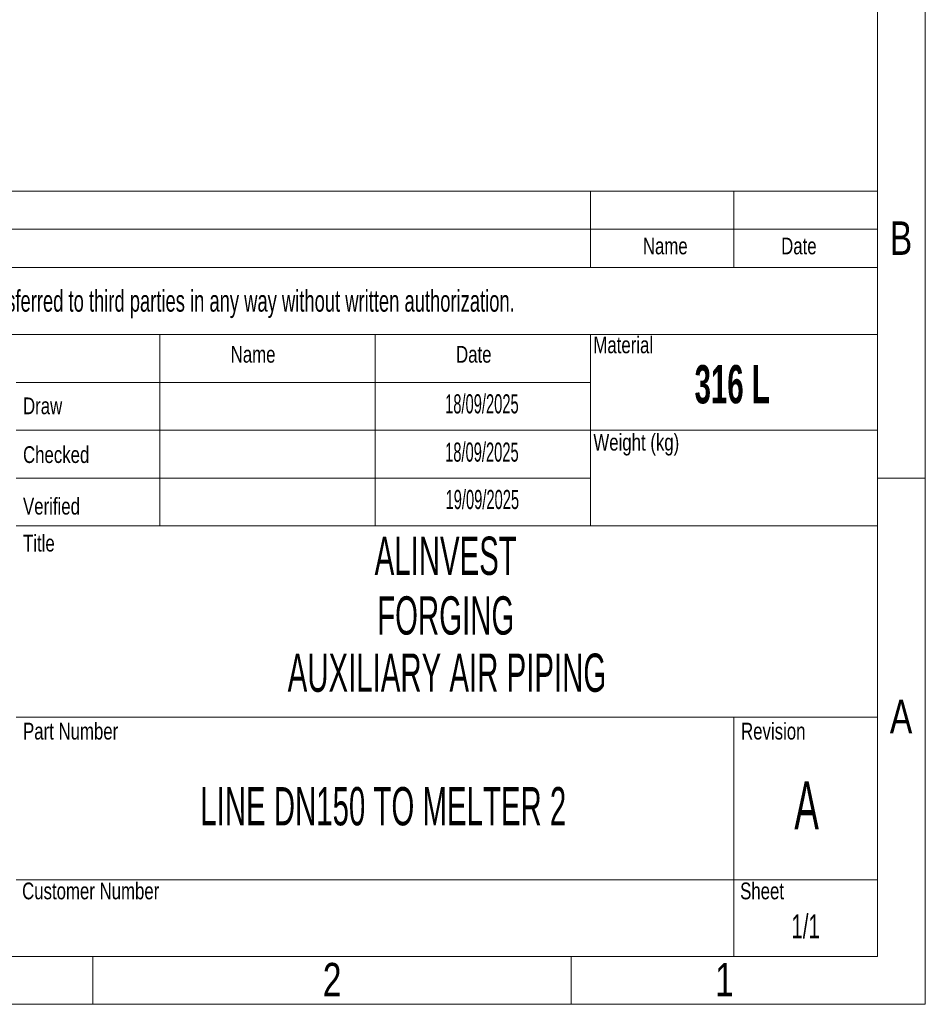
# Model space of a CAD drawing. Header units: millimetres. Extents: x 0 to 594, y 0 to 424.
# Tile 12 of 14: x 496 to 594, y 0 to 106. Entities that reach past the tile are written whole.
import ezdxf

# ---------------------------------------------------------------- set-up
doc = ezdxf.new("R2010")
doc.units = ezdxf.units.MM
doc.header["$LTSCALE"] = 0.25
doc.layers.add('SLD-0', color=179, linetype='Continuous')
doc.styles.add('SLDTEXTSTYLE1', font='TXT', dxfattribs={"width": 0.574367})
doc.styles.add('SLDTEXTSTYLE2', font='TXT', dxfattribs={"width": 0.638186})
doc.styles.add('SLDTEXTSTYLE3', font='TXT', dxfattribs={"width": 0.75})

# ---------------------------------------------------------------- blocks, each defined once
blk = doc.blocks.new('cajetin')
at = {"color": 7, "linetype": 'Continuous', "lineweight": 18}
for p, q in [((861, 615), (861, 0)), ((853.5, 607.5), (853.5, 7.5)), ((853.5, 82.5), (861, 82.5)), ((853.5, 7.5), (7.5, 7.5)), ((730.5, 7.5), (730.5, 0)), ((805.5, 7.5), (805.5, 0)), ((861, 0), (0, 0))]:
    blk.add_line(p, q, dxfattribs=at)
at = {"color": 7, "linetype": 'Continuous', "lineweight": 0, "char_height": 5.25, "attachment_point": 2, "style": 'SLDTEXTSTYLE3'}
for s, insert in [('B', (857.19, 122.74)), ('A', (857.2, 47.74)), ('2', (768.01, 6.49)), ('1', (829.51, 6.49))]:
    blk.add_mtext(s, dxfattribs=dict(at, insert=insert))

msp = doc.modelspace()

# ---------------------------------------------------------------- linework, layer by layer
at = {"color": 7, "linetype": 'Continuous', "lineweight": 18}
for p, q in [((402.554, 87.9617), (588.8258, 87.9617)), ((557.7805, 87.9617), (557.7805, 79.6829)), ((573.3031, 87.9617), (573.3031, 79.6829)), ((588.8258, 87.9617), (588.8258, 5.1742)), ((402.554, 83.8223), (588.8258, 83.8223)), ((402.554, 79.6829), (588.8258, 79.6829)), ((402.554, 72.439), (588.8258, 72.439)), ((511.2125, 72.439), (511.2125, 51.7422)), ((534.4965, 72.439), (534.4965, 51.7422)), ((557.7805, 72.439), (557.7805, 67.2648)), ((557.7805, 67.2648), (495.6899, 67.2648)), ((557.7805, 67.2648), (557.7805, 62.0906)), ((557.7805, 62.0906), (495.6899, 62.0906)), ((557.7805, 62.0906), (557.7805, 56.9164)), ((557.7805, 62.0906), (588.8258, 62.0906)), ((557.7805, 56.9164), (495.6899, 56.9164)), ((557.7805, 56.9164), (557.7805, 51.7422)), ((495.6899, 51.7422), (511.2125, 51.7422)), ((511.2125, 51.7422), (534.4965, 51.7422)), ((534.4965, 51.7422), (557.7805, 51.7422)), ((557.7805, 51.7422), (588.8258, 51.7422)), ((495.6899, 31.0453), (588.8258, 31.0453)), ((573.3031, 31.0453), (573.3031, 5.1742)), ((495.6899, 13.453), (588.8258, 13.453)), ((402.554, 5.1742), (588.8258, 5.1742))]:
    msp.add_line(p, q, dxfattribs=at)

# ---------------------------------------------------------------- block references
at = {"xscale": 0.689895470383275, "yscale": 0.689895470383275, "zscale": 0.689895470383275}
msp.add_blockref('cajetin', (0, 0), dxfattribs=at)

# ---------------------------------------------------------------- texts
at = {"color": 7, "linetype": 'Continuous', "lineweight": 0}
for s, insert, char_height, attachment_point, style in [('Name', (565.8754, 82.9285), 1.81098, 2, 'SLDTEXTSTYLE3'), ('Date', (580.3263, 82.9285), 1.81098, 2, 'SLDTEXTSTYLE3'), ('Material', (558.1015, 72.2284), 1.81098, 1, 'SLDTEXTSTYLE3'), ('Name', (518.8753, 71.2092), 1.81098, 1, 'SLDTEXTSTYLE3'), ('Date', (543.248, 71.2092), 1.81098, 1, 'SLDTEXTSTYLE3'), ('Draw', (496.4143, 65.6342), 1.81098, 1, 'SLDTEXTSTYLE3'), ('Weight (kg)', (558.1015, 61.7008), 1.810976, 1, 'SLDTEXTSTYLE3'), ('Checked', (496.4143, 60.3598), 1.81098, 1, 'SLDTEXTSTYLE3'), ('Verified', (496.4143, 54.7803), 1.81098, 1, 'SLDTEXTSTYLE3'), ('Title', (496.4143, 50.7841), 1.81098, 1, 'SLDTEXTSTYLE3'), ('ALINVEST', (542.1303, 50.5851), 4.13937, 2, 'SLDTEXTSTYLE1'), ('FORGING ', (542.1303, 44.1264), 4.13937, 2, 'SLDTEXTSTYLE1'), ('Part Number', (496.4143, 30.4499), 1.810976, 1, 'SLDTEXTSTYLE3'), ('Revision', (574.0731, 30.4499), 1.81098, 1, 'SLDTEXTSTYLE3'), ('Customer Number', (496.3135, 13.1674), 1.810976, 1, 'SLDTEXTSTYLE3'), ('Sheet', (573.9722, 13.1674), 1.81098, 1, 'SLDTEXTSTYLE3')]:
    msp.add_mtext(s, dxfattribs=dict(at, insert=insert, char_height=char_height, attachment_point=attachment_point, style=style))
at = {"color": 7, "linetype": 'Continuous', "lineweight": 0, "insert": (573.1138, 69.1394), "char_height": 4.139373, "width": 14.151902, "attachment_point": 2, "style": 'SLDTEXTSTYLE1'}
msp.add_mtext('{\\fAptos|b1|i0|c0|p34;\\C256;316 L}', dxfattribs=at)
at = {"layer": 'SLD-0', "color": 7, "attachment_point": 2}
for s, insert, char_height, style in [('This drawing is property of INSERTEC. Must not be copier or transferred to third parties in any way without written authorization.', (493.2748, 77.2414), 2.3283972, 'SLDTEXTSTYLE2'), ('18/09/2025', (546.0436, 65.9836), 2.06969, 'SLDTEXTSTYLE1'), ('18/09/2025', (546.0434, 60.7626), 2.06969, 'SLDTEXTSTYLE1'), ('19/09/2025', (546.0895, 55.6359), 2.06969, 'SLDTEXTSTYLE1'), ('{\\W0.57437;AUXILIARY AIR PIPING}', (542.2636, 37.9372), 4.139373, 'SLDTEXTSTYLE1'), ('A', (581.1626, 24.1166), 5.1742, 'SLDTEXTSTYLE1'), ('1/1', (581.0594, 9.7296), 2.58711, 'SLDTEXTSTYLE2')]:
    msp.add_mtext(s, dxfattribs=dict(at, insert=insert, char_height=char_height, style=style))
at = {"layer": 'SLD-0', "color": 7, "insert": (535.3736, 23.4956), "char_height": 4.139373, "width": 92.013082, "attachment_point": 2, "style": 'SLDTEXTSTYLE1'}
msp.add_mtext('LINE DN150 TO MELTER 2', dxfattribs=at)

doc.saveas('drawing.dxf')
